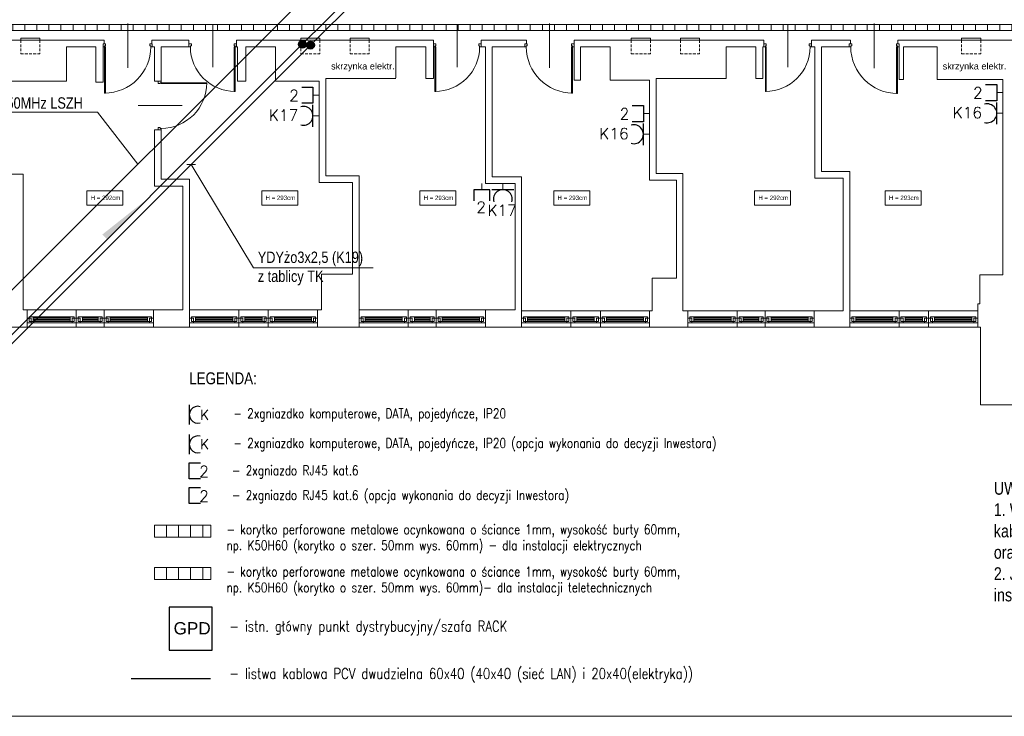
# Model space of a CAD drawing. Header units: millimetres. Extents: x 1468 to 6168, y 2353 to 26545.
# Tile 10 of 29: x 2575 to 4374, y 5393 to 6667. Entities that reach past the tile are written whole.
import ezdxf
from ezdxf.enums import TextEntityAlignment as Align

# ---------------------------------------------------------------- set-up
doc = ezdxf.new("R2010")
doc.units = ezdxf.units.MM
doc.linetypes.add('HIDDENX2', pattern=[19.05, 12.7, -6.35])
doc.layers.get('0').update_dxf_attribs({"lineweight": 0})
for name, color, linetype, lineweight in [('+ INSTALACJE', 7, 'Continuous', 0), ('+ ściany', 7, 'Continuous', 0), ('+okna', 7, 'Continuous', 0), ('E_korytka elektryka', 10, 'Continuous', 0), ('EL_Access_point', 170, 'Continuous', 30), ('EL_GNIAZDKA', 10, 'Continuous', 30), ('EL_GNIAZDKA_TXT', 10, 'Continuous', 25), ('EL_PEL', 170, 'Continuous', 30), ('EL_PEL_TEKST', 170, 'Continuous', 25), ('elektryka', 10, 'Continuous', 30), ('SNW_TXT', 255, 'Continuous', 20), ('STRZAŁKI', 10, 'Continuous', 0)]:
    doc.layers.add(name, color=color, linetype=linetype, lineweight=lineweight)
doc.layers.add('EL_OBRAMOWANIE', color=80, linetype='Continuous', lineweight=0, plot=False)
doc.layers.add('EL_POMOC', color=10, linetype='Continuous', lineweight=0, plot=False)
doc.styles.add('BPLL Arial', font='arial.ttf', dxfattribs={"width": 0.8})
doc.styles.add('Opisowy', font='arial.ttf')
doc.styles.add('ROMANS', font='ROMANS', dxfattribs={"width": 0.7})
doc.styles.get("Standard").update_dxf_attribs({"font": 'arial.ttf'})

# ---------------------------------------------------------------- blocks, each defined once
blk = doc.blocks.new('Dw-u1')
at = {"color": 0}
for p, q in [((0.03, 0), (0.03, 0.94)), ((0.03, 0.94), (0.05, 0.94)), ((0.05, 0), (0.05, 0.94)), ((0.5, -0.47), (0.5, 0.43)), ((0.05, 0), (0, 0)), ((0, 0), (0, -0.06)), ((0.03, 0), (0.03, -0.02)), ((0.97, 0), (0.97, -0.02)), ((1, 0), (0.97, 0)), ((1, 0), (1, -0.06)), ((0.05, -0.06), (0, -0.06)), ((0.05, -0.02), (0.03, -0.02)), ((0.05, -0.02), (0.05, -0.06)), ((0.97, -0.02), (0.95, -0.02)), ((0.95, -0.02), (0.95, -0.06)), ((1, -0.06), (0.95, -0.06))]:
    blk.add_line(p, q, dxfattribs=at)
blk.add_arc((0.03, 0), 0.94, 0, 90, dxfattribs=at)

msp = doc.modelspace()

# ---------------------------------------------------------------- hatches: boundary and pattern name
at = {"layer": 'E_korytka elektryka'}
h = msp.add_hatch(dxfattribs=at)
h.set_pattern_fill('ANSI31', color=10, scale=176, angle=765, style=0)
h.set_pattern_definition([(90, (5707.998, 16725.95), (-22, 1e-11), [])])
h.paths.add_polyline_path([(5510, 6658.2), (5510, 6647.2), (1929, 6647.2), (1929, 6658.2)])
h = msp.add_hatch(dxfattribs=at)
h.set_pattern_fill('ANSI31', color=10, scale=176, angle=765, style=0)
h.set_pattern_definition([(90, (6583.043, 15799.442), (-22, 1e-11), [])])
h.paths.add_polyline_path([(2923.8, 5742.7), (2923.8, 5720.7), (2820.7, 5720.7), (2820.7, 5742.7)])
h = msp.add_hatch(dxfattribs=at)
h.set_pattern_fill('ANSI31', color=170, scale=176, angle=765, style=0)
h.set_pattern_definition([(90, (6583.043, 15722.165), (-22, 1e-11), [])])
h.paths.add_polyline_path([(2923.8, 5665.4), (2923.8, 5643.4), (2820.7, 5643.4), (2820.7, 5665.4)])
at = {"layer": 'elektryka'}
for points in [[(3098.5, 6622.2, -1), (3084, 6622.2, -1)], [(3113.5, 6620.6, -1), (3099, 6620.6, -1)]]:
    msp.add_hatch(color=10, dxfattribs=at).paths.add_polyline_path(points)
at = {"layer": 'STRZAŁKI'}
msp.add_hatch(color=10, dxfattribs=at).paths.add_polyline_path([(2725.5, 6274.3), (2734.4, 6265.4), (2810.6, 6341.6)])

# ---------------------------------------------------------------- linework, layer by layer
at = {"layer": '+ INSTALACJE', "linetype": 'HIDDENX2', "ltscale": 0.4}
for p, q in [((2576.5, 6629.7), (2576.5, 6604.7)), ((2611.5, 6629.7), (2611.5, 6604.7)), ((3088.5, 6629.7), (3088.5, 6604.7)), ((3123.5, 6629.7), (3123.5, 6604.7)), ((3692.5, 6629.7), (3692.5, 6604.7)), ((3727.5, 6629.7), (3727.5, 6604.7)), ((3782.5, 6629.7), (3782.5, 6604.7)), ((3817.5, 6629.7), (3817.5, 6604.7)), ((2576.5, 6604.7), (2611.5, 6604.7)), ((3088.5, 6604.7), (3123.5, 6604.7)), ((3692.5, 6604.7), (3727.5, 6604.7)), ((3782.5, 6604.7), (3817.5, 6604.7))]:
    msp.add_line(p, q, dxfattribs=at)
at = {"layer": '+ INSTALACJE', "color": 2, "linetype": 'HIDDENX2', "ltscale": 0.4}
for p, q in [((3178.5, 6629.7), (3178.5, 6604.7)), ((3213.5, 6629.7), (3213.5, 6604.7)), ((4296.5, 6629.7), (4296.5, 6604.7)), ((4331.5, 6629.7), (4331.5, 6604.7)), ((3178.5, 6604.7), (3213.5, 6604.7)), ((4296.5, 6604.7), (4331.5, 6604.7))]:
    msp.add_line(p, q, dxfattribs=at)
at = {"layer": '+ INSTALACJE'}
for points in [[(2576.5, 6629.7), (2611.5, 6629.7), (2611.5, 6633.7), (2576.5, 6633.7)], [(3088.5, 6629.7), (3123.5, 6629.7), (3123.5, 6633.7), (3088.5, 6633.7)], [(3692.5, 6629.7), (3727.5, 6629.7), (3727.5, 6633.7), (3692.5, 6633.7)], [(3782.5, 6629.7), (3817.5, 6629.7), (3817.5, 6633.7), (3782.5, 6633.7)]]:
    msp.add_lwpolyline(points, close=True, dxfattribs=at)
at = {"layer": '+ INSTALACJE', "color": 2}
for points in [[(3178.5, 6629.7), (3213.5, 6629.7), (3213.5, 6633.7), (3178.5, 6633.7)], [(4296.5, 6629.7), (4331.5, 6629.7), (4331.5, 6633.7), (4296.5, 6633.7)]]:
    msp.add_lwpolyline(points, close=True, dxfattribs=at)
at = {"layer": '+ ściany'}
for p, q in [((2374, 6629.7), (2729, 6629.7)), ((2729, 6629.7), (2729, 6623.1)), ((2816, 6629.7), (2884, 6629.7)), ((2816, 6629.7), (2816, 6623.1)), ((2884, 6629.7), (2884, 6617.7)), ((2971, 6629.7), (2971, 6617.7)), ((2971, 6629.7), (3331, 6629.7)), ((3331, 6629.7), (3331, 6559.7)), ((3418, 6629.7), (3418, 6617.7)), ((3418, 6629.7), (3501, 6629.7)), ((3501, 6629.7), (3501, 6623.1)), ((3588, 6629.7), (3588, 6617.7)), ((3588, 6629.7), (3935, 6629.7)), ((3935, 6629.7), (3935, 6617.7)), ((4022, 6629.7), (4022, 6617.7)), ((4022, 6629.7), (4093, 6629.7)), ((4093, 6629.7), (4093, 6623.1)), ((4180, 6629.7), (4180, 6623.1)), ((4180, 6629.7), (4466, 6629.7)), ((2660, 6617.7), (2660, 6554.7)), ((2660, 6617.7), (2714, 6617.7)), ((2714, 6617.7), (2714, 6552.7)), ((2727, 6623.1), (2727, 6552.7)), ((2729, 6623.1), (2727, 6623.1)), ((2816, 6623.1), (2817, 6623.1)), ((2817, 6623.1), (2817, 6617.7)), ((2817, 6617.7), (2821, 6617.7)), ((2821, 6617.7), (2821, 6554.7)), ((2833, 6617.7), (2884, 6617.7)), ((2833, 6617.7), (2833, 6554.7)), ((2971, 6617.7), (2973, 6617.7)), ((2973, 6617.7), (2973, 6554.7)), ((2988, 6617.7), (3042, 6617.7)), ((2988, 6617.7), (2988, 6554.7)), ((3042, 6617.7), (3042, 6554.7)), ((3262, 6617.7), (3262, 6560.7)), ((3262, 6617.7), (3317, 6617.7)), ((3317, 6617.7), (3317, 6559.7)), ((3418, 6617.7), (3426, 6617.7)), ((3426, 6617.7), (3426, 6367.7)), ((3438, 6617.7), (3438, 6379.7)), ((3438, 6617.7), (3498, 6617.7)), ((3498, 6617.7), (3498, 6623.1)), ((3498, 6623.1), (3501, 6623.1)), ((3588, 6556.7), (3588, 6617.7)), ((3600, 6617.7), (3654, 6617.7)), ((3600, 6556.7), (3600, 6617.7)), ((3654, 6556.7), (3654, 6617.7)), ((3866, 6617.7), (3920, 6617.7)), ((3866, 6559.7), (3866, 6617.7)), ((3920, 6559.7), (3920, 6617.7)), ((3933, 6617.7), (3935, 6617.7)), ((3933, 6559.7), (3933, 6617.7)), ((4022, 6617.7), (4028, 6617.7)), ((4028, 6377.7), (4028, 6617.7)), ((4040, 6617.7), (4091, 6617.7)), ((4040, 6389.7), (4040, 6617.7)), ((4091, 6623.1), (4091, 6617.7)), ((4091, 6623.1), (4093, 6623.1)), ((4180, 6623.1), (4182, 6623.1)), ((4182, 6623.1), (4182, 6617.7)), ((4182, 6617.7), (4182, 6557.7)), ((4190, 6617.7), (4252, 6617.7)), ((4190, 6617.7), (4190, 6557.7)), ((4252, 6617.7), (4252, 6557.7)), ((2660, 6554.7), (2528, 6554.7)), ((2714, 6552.7), (2727, 6552.7)), ((2821, 6554.7), (2833, 6554.7)), ((2973, 6554.7), (2988, 6554.7)), ((3042, 6554.7), (3122, 6554.7)), ((3122, 6554.7), (3122, 6369.7)), ((3134, 6559.7), (3134, 6381.7)), ((3262, 6559.7), (3134, 6559.7)), ((3317, 6559.7), (3331, 6559.7)), ((3588, 6556.7), (3600, 6556.7)), ((3654, 6556.7), (3726, 6556.7)), ((3726, 6373.7), (3726, 6556.7)), ((3738, 6559.7), (3866, 6559.7)), ((3738, 6385.7), (3738, 6559.7)), ((3920, 6559.7), (3933, 6559.7)), ((4182, 6557.7), (4190, 6557.7)), ((4252, 6557.7), (4372, 6557.7)), ((4372, 6557.7), (4372, 6200.7)), ((2821, 6465.7), (2833, 6465.7)), ((2821, 6465.7), (2821, 6362.7)), ((2833, 6465.7), (2833, 6375.7)), ((4040, 6389.7), (4092, 6389.7)), ((4092, 6389.7), (4092, 6104.7)), ((2581, 6384.7), (2528, 6384.7)), ((2581, 6384.7), (2581, 6136.7)), ((2885, 6375.7), (2833, 6375.7)), ((2885, 6104.7), (2885, 6375.7)), ((3195, 6381.7), (3134, 6381.7)), ((3195, 6381.7), (3195, 6104.7)), ((3492, 6379.7), (3438, 6379.7)), ((3492, 6379.7), (3492, 6136.7)), ((3775, 6373.7), (3726, 6373.7)), ((3787, 6385.7), (3738, 6385.7)), ((3775, 6194.7), (3775, 6373.7)), ((3787, 6134.7), (3787, 6385.7)), ((4028, 6377.7), (4080, 6377.7)), ((4080, 6377.7), (4080, 6134.7)), ((2821, 6362.7), (2873, 6362.7)), ((2873, 6136.7), (2873, 6362.7)), ((3183, 6369.7), (3122, 6369.7)), ((3183, 6369.7), (3183, 6201.7)), ((3480, 6367.7), (3426, 6367.7)), ((3480, 6367.7), (3480, 6136.7)), ((3126, 6201.7), (3183, 6201.7)), ((3126, 6201.7), (3126, 6136.7)), ((3775, 6194.7), (3731, 6194.7)), ((3731, 6194.7), (3731, 6134.7)), ((4330, 6147.7), (4330, 6200.7)), ((4372, 6200.7), (4330, 6200.7)), ((4326, 6147.7), (4326, 6104.7)), ((4326, 6147.7), (4330, 6147.7)), ((2581, 6136.7), (2588, 6136.7)), ((2588, 6136.7), (2588, 6104.7)), ((2819, 6136.7), (2873, 6136.7)), ((2819, 6136.7), (2819, 6104.7)), ((3119, 6136.7), (3126, 6136.7)), ((3119, 6104.7), (3119, 6136.7)), ((3426, 6136.7), (3480, 6136.7)), ((3426, 6136.7), (3426, 6104.7)), ((3492, 6136.7), (3492, 6104.7)), ((3726, 6134.7), (3731, 6134.7)), ((3726, 6134.7), (3726, 6104.7)), ((3787, 6134.7), (3796, 6134.7)), ((3796, 6104.7), (3796, 6134.7)), ((4027, 6104.7), (4027, 6134.7)), ((4027, 6134.7), (4080, 6134.7)), ((4092, 6136.7), (4092, 6104.7)), ((2519, 6104.7), (2588, 6104.7)), ((2819, 6104.7), (2885, 6104.7)), ((3119, 6104.7), (3195, 6104.7)), ((3426, 6104.7), (3492, 6104.7)), ((3726, 6104.7), (3796, 6104.7)), ((4027, 6104.7), (4092, 6104.7)), ((4326, 6104.7), (4331, 6104.7)), ((4331, 6104.7), (4331, 5962.7)), ((4331, 5962.7), (4389, 5962.7))]:
    msp.add_line(p, q, dxfattribs=at)
at = {"layer": '+okna'}
for p, q in [((2588, 6136.7), (2819, 6136.7)), ((2593.1, 6124.1), (2666.9, 6124.1)), ((2666.9, 6121.8), (2599.1, 6121.8)), ((2666.9, 6119.8), (2599.1, 6119.8)), ((2678, 6104.7), (2678, 6136.7)), ((2724.9, 6124.1), (2689.1, 6124.1)), ((2689.1, 6121.8), (2717.9, 6121.8)), ((2689.1, 6119.8), (2717.9, 6119.8)), ((2729, 6104.7), (2729, 6136.7)), ((2813.9, 6124.1), (2740.1, 6124.1)), ((2740.1, 6121.8), (2807.9, 6121.8)), ((2740.1, 6119.8), (2807.9, 6119.8)), ((2885, 6136.7), (3119, 6136.7)), ((2890.1, 6124.1), (2963.9, 6124.1)), ((2963.9, 6121.8), (2896.1, 6121.8)), ((2963.9, 6119.8), (2896.1, 6119.8)), ((2975, 6104.7), (2975, 6136.7)), ((3021.9, 6124.1), (2986.1, 6124.1)), ((2986.1, 6121.8), (3017.9, 6121.8)), ((2986.1, 6119.8), (3017.9, 6119.8)), ((3029, 6104.7), (3029, 6136.7)), ((3113.9, 6124.1), (3040.1, 6124.1)), ((3040.1, 6121.8), (3107.9, 6121.8)), ((3040.1, 6119.8), (3107.9, 6119.8)), ((3195, 6136.7), (3426, 6136.7)), ((3200.1, 6124.1), (3273.9, 6124.1)), ((3273.9, 6121.8), (3206.1, 6121.8)), ((3273.9, 6119.8), (3206.1, 6119.8)), ((3285, 6104.7), (3285, 6136.7)), ((3331.9, 6124.1), (3296.1, 6124.1)), ((3296.1, 6121.8), (3324.9, 6121.8)), ((3296.1, 6119.8), (3324.9, 6119.8)), ((3336, 6104.7), (3336, 6136.7)), ((3420.9, 6124.1), (3347.1, 6124.1)), ((3347.1, 6121.8), (3414.9, 6121.8)), ((3347.1, 6119.8), (3414.9, 6119.8)), ((3492, 6134.7), (3726, 6134.7)), ((3497.1, 6124.1), (3570.9, 6124.1)), ((3570.9, 6121.8), (3503.1, 6121.8)), ((3570.9, 6119.8), (3503.1, 6119.8)), ((3582, 6104.7), (3582, 6134.7)), ((3628.9, 6124.1), (3593.1, 6124.1)), ((3593.1, 6121.8), (3624.9, 6121.8)), ((3593.1, 6119.8), (3624.9, 6119.8)), ((3636, 6104.7), (3636, 6134.7)), ((3720.9, 6124.1), (3647.1, 6124.1)), ((3647.1, 6121.8), (3714.9, 6121.8)), ((3647.1, 6119.8), (3714.9, 6119.8)), ((3796, 6134.7), (4027, 6134.7)), ((3801.1, 6124.1), (3874.9, 6124.1)), ((3874.9, 6121.8), (3807.1, 6121.8)), ((3874.9, 6119.8), (3807.1, 6119.8)), ((3886, 6104.7), (3886, 6134.7)), ((3932.9, 6124.1), (3897.1, 6124.1)), ((3897.1, 6121.8), (3925.9, 6121.8)), ((3897.1, 6119.8), (3925.9, 6119.8)), ((3937, 6104.7), (3937, 6134.7)), ((4021.9, 6124.1), (3948.1, 6124.1)), ((3948.1, 6121.8), (4015.9, 6121.8)), ((3948.1, 6119.8), (4015.9, 6119.8)), ((4092, 6134.7), (4326, 6134.7)), ((4097.1, 6124.1), (4170.9, 6124.1)), ((4170.9, 6121.8), (4103.1, 6121.8)), ((4170.9, 6119.8), (4103.1, 6119.8)), ((4182, 6104.7), (4182, 6134.7)), ((4228.9, 6124.1), (4193.1, 6124.1)), ((4193.1, 6121.8), (4224.9, 6121.8)), ((4193.1, 6119.8), (4224.9, 6119.8)), ((4236, 6104.7), (4236, 6134.7)), ((4320.9, 6124.1), (4247.1, 6124.1)), ((4247.1, 6121.8), (4314.9, 6121.8)), ((4247.1, 6119.8), (4314.9, 6119.8)), ((2588, 6104.7), (2819, 6104.7)), ((2593.1, 6115.3), (2666.9, 6115.3)), ((2670.7, 6112.8), (2595.3, 6112.8)), ((2666.9, 6117.8), (2599.1, 6117.8)), ((2685.3, 6112.8), (2723.7, 6112.8)), ((2689.1, 6117.8), (2717.9, 6117.8)), ((2724.9, 6115.3), (2689.1, 6115.3)), ((2736.3, 6112.8), (2811.7, 6112.8)), ((2740.1, 6117.8), (2807.9, 6117.8)), ((2813.9, 6115.3), (2740.1, 6115.3)), ((2885, 6104.7), (3119, 6104.7)), ((2890.1, 6115.3), (2963.9, 6115.3)), ((2967.7, 6112.8), (2892.3, 6112.8)), ((2963.9, 6117.8), (2896.1, 6117.8)), ((2982.3, 6112.8), (3021.7, 6112.8)), ((2986.1, 6117.8), (3017.9, 6117.8)), ((3021.9, 6115.3), (2986.1, 6115.3)), ((3036.3, 6112.8), (3111.7, 6112.8)), ((3040.1, 6117.8), (3107.9, 6117.8)), ((3113.9, 6115.3), (3040.1, 6115.3)), ((3195, 6104.7), (3426, 6104.7)), ((3200.1, 6115.3), (3273.9, 6115.3)), ((3277.7, 6112.8), (3202.3, 6112.8)), ((3273.9, 6117.8), (3206.1, 6117.8)), ((3292.3, 6112.8), (3330.7, 6112.8)), ((3296.1, 6117.8), (3324.9, 6117.8)), ((3331.9, 6115.3), (3296.1, 6115.3)), ((3343.3, 6112.8), (3418.7, 6112.8)), ((3347.1, 6117.8), (3414.9, 6117.8)), ((3420.9, 6115.3), (3347.1, 6115.3)), ((3492, 6104.7), (3726, 6104.7)), ((3497.1, 6115.3), (3570.9, 6115.3)), ((3574.7, 6112.8), (3499.3, 6112.8)), ((3570.9, 6117.8), (3503.1, 6117.8)), ((3589.3, 6112.8), (3628.7, 6112.8)), ((3593.1, 6117.8), (3624.9, 6117.8)), ((3628.9, 6115.3), (3593.1, 6115.3)), ((3643.3, 6112.8), (3718.7, 6112.8)), ((3647.1, 6117.8), (3714.9, 6117.8)), ((3720.9, 6115.3), (3647.1, 6115.3)), ((3796, 6104.7), (4027, 6104.7)), ((3801.1, 6115.3), (3874.9, 6115.3)), ((3878.7, 6112.8), (3803.3, 6112.8)), ((3874.9, 6117.8), (3807.1, 6117.8)), ((3893.3, 6112.8), (3931.7, 6112.8)), ((3897.1, 6117.8), (3925.9, 6117.8)), ((3932.9, 6115.3), (3897.1, 6115.3)), ((3944.3, 6112.8), (4019.7, 6112.8)), ((3948.1, 6117.8), (4015.9, 6117.8)), ((4021.9, 6115.3), (3948.1, 6115.3)), ((4092, 6104.7), (4326, 6104.7)), ((4097.1, 6115.3), (4170.9, 6115.3)), ((4174.7, 6112.8), (4099.3, 6112.8)), ((4170.9, 6117.8), (4103.1, 6117.8)), ((4189.3, 6112.8), (4228.7, 6112.8)), ((4193.1, 6117.8), (4224.9, 6117.8)), ((4228.9, 6115.3), (4193.1, 6115.3)), ((4243.3, 6112.8), (4318.7, 6112.8)), ((4247.1, 6117.8), (4314.9, 6117.8)), ((4320.9, 6115.3), (4247.1, 6115.3))]:
    msp.add_line(p, q, dxfattribs=at)
for points in [[(2697.4, 6354), (2763.3, 6354), (2763.3, 6327.9), (2697.4, 6327.9)], [(3017, 6354), (3082.9, 6354), (3082.9, 6327.9), (3017, 6327.9)], [(3306, 6354), (3371.9, 6354), (3371.9, 6327.9), (3306, 6327.9)], [(3550.7, 6354), (3616.6, 6354), (3616.6, 6327.9), (3550.7, 6327.9)], [(3918, 6354), (3983.9, 6354), (3983.9, 6327.9), (3918, 6327.9)], [(4156.8, 6354), (4222.7, 6354), (4222.7, 6327.9), (4156.8, 6327.9)], [(2595.3, 6121.6), (2588, 6121.6), (2588, 6112.8), (2595.3, 6112.8)], [(2591.6, 6124.1), (2599.1, 6124.1), (2599.1, 6115.3), (2591.6, 6115.3)], [(2674.4, 6124.1), (2666.9, 6124.1), (2666.9, 6115.3), (2674.4, 6115.3)], [(2670.7, 6121.6), (2678, 6121.6), (2678, 6112.8), (2670.7, 6112.8)], [(2685.3, 6121.6), (2678, 6121.6), (2678, 6112.8), (2685.3, 6112.8)], [(2681.6, 6124.1), (2689.1, 6124.1), (2689.1, 6115.3), (2681.6, 6115.3)], [(2725.4, 6124.1), (2717.9, 6124.1), (2717.9, 6115.3), (2725.4, 6115.3)], [(2721.7, 6121.6), (2729, 6121.6), (2729, 6112.8), (2721.7, 6112.8)], [(2736.3, 6121.6), (2729, 6121.6), (2729, 6112.8), (2736.3, 6112.8)], [(2732.6, 6124.1), (2740.1, 6124.1), (2740.1, 6115.3), (2732.6, 6115.3)], [(2815.4, 6124.1), (2807.9, 6124.1), (2807.9, 6115.3), (2815.4, 6115.3)], [(2811.7, 6121.6), (2819, 6121.6), (2819, 6112.8), (2811.7, 6112.8)], [(2892.3, 6121.6), (2885, 6121.6), (2885, 6112.8), (2892.3, 6112.8)], [(2888.6, 6124.1), (2896.1, 6124.1), (2896.1, 6115.3), (2888.6, 6115.3)], [(2971.4, 6124.1), (2963.9, 6124.1), (2963.9, 6115.3), (2971.4, 6115.3)], [(2967.7, 6121.6), (2975, 6121.6), (2975, 6112.8), (2967.7, 6112.8)], [(2982.3, 6121.6), (2975, 6121.6), (2975, 6112.8), (2982.3, 6112.8)], [(2978.6, 6124.1), (2986.1, 6124.1), (2986.1, 6115.3), (2978.6, 6115.3)], [(3025.4, 6124.1), (3017.9, 6124.1), (3017.9, 6115.3), (3025.4, 6115.3)], [(3021.7, 6121.6), (3029, 6121.6), (3029, 6112.8), (3021.7, 6112.8)], [(3036.3, 6121.6), (3029, 6121.6), (3029, 6112.8), (3036.3, 6112.8)], [(3032.6, 6124.1), (3040.1, 6124.1), (3040.1, 6115.3), (3032.6, 6115.3)], [(3115.4, 6124.1), (3107.9, 6124.1), (3107.9, 6115.3), (3115.4, 6115.3)], [(3111.7, 6121.6), (3119, 6121.6), (3119, 6112.8), (3111.7, 6112.8)], [(3202.3, 6121.6), (3195, 6121.6), (3195, 6112.8), (3202.3, 6112.8)], [(3198.6, 6124.1), (3206.1, 6124.1), (3206.1, 6115.3), (3198.6, 6115.3)], [(3281.4, 6124.1), (3273.9, 6124.1), (3273.9, 6115.3), (3281.4, 6115.3)], [(3277.7, 6121.6), (3285, 6121.6), (3285, 6112.8), (3277.7, 6112.8)], [(3292.3, 6121.6), (3285, 6121.6), (3285, 6112.8), (3292.3, 6112.8)], [(3288.6, 6124.1), (3296.1, 6124.1), (3296.1, 6115.3), (3288.6, 6115.3)], [(3332.4, 6124.1), (3324.9, 6124.1), (3324.9, 6115.3), (3332.4, 6115.3)], [(3328.7, 6121.6), (3336, 6121.6), (3336, 6112.8), (3328.7, 6112.8)], [(3343.3, 6121.6), (3336, 6121.6), (3336, 6112.8), (3343.3, 6112.8)], [(3339.6, 6124.1), (3347.1, 6124.1), (3347.1, 6115.3), (3339.6, 6115.3)], [(3422.4, 6124.1), (3414.9, 6124.1), (3414.9, 6115.3), (3422.4, 6115.3)], [(3418.7, 6121.6), (3426, 6121.6), (3426, 6112.8), (3418.7, 6112.8)], [(3499.3, 6121.6), (3492, 6121.6), (3492, 6112.8), (3499.3, 6112.8)], [(3495.6, 6124.1), (3503.1, 6124.1), (3503.1, 6115.3), (3495.6, 6115.3)], [(3578.4, 6124.1), (3570.9, 6124.1), (3570.9, 6115.3), (3578.4, 6115.3)], [(3574.7, 6121.6), (3582, 6121.6), (3582, 6112.8), (3574.7, 6112.8)], [(3589.3, 6121.6), (3582, 6121.6), (3582, 6112.8), (3589.3, 6112.8)], [(3585.6, 6124.1), (3593.1, 6124.1), (3593.1, 6115.3), (3585.6, 6115.3)], [(3632.4, 6124.1), (3624.9, 6124.1), (3624.9, 6115.3), (3632.4, 6115.3)], [(3628.7, 6121.6), (3636, 6121.6), (3636, 6112.8), (3628.7, 6112.8)], [(3643.3, 6121.6), (3636, 6121.6), (3636, 6112.8), (3643.3, 6112.8)], [(3639.6, 6124.1), (3647.1, 6124.1), (3647.1, 6115.3), (3639.6, 6115.3)], [(3722.4, 6124.1), (3714.9, 6124.1), (3714.9, 6115.3), (3722.4, 6115.3)], [(3718.7, 6121.6), (3726, 6121.6), (3726, 6112.8), (3718.7, 6112.8)], [(3803.3, 6121.6), (3796, 6121.6), (3796, 6112.8), (3803.3, 6112.8)], [(3799.6, 6124.1), (3807.1, 6124.1), (3807.1, 6115.3), (3799.6, 6115.3)], [(3882.4, 6124.1), (3874.9, 6124.1), (3874.9, 6115.3), (3882.4, 6115.3)], [(3878.7, 6121.6), (3886, 6121.6), (3886, 6112.8), (3878.7, 6112.8)], [(3893.3, 6121.6), (3886, 6121.6), (3886, 6112.8), (3893.3, 6112.8)], [(3889.6, 6124.1), (3897.1, 6124.1), (3897.1, 6115.3), (3889.6, 6115.3)], [(3933.4, 6124.1), (3925.9, 6124.1), (3925.9, 6115.3), (3933.4, 6115.3)], [(3929.7, 6121.6), (3937, 6121.6), (3937, 6112.8), (3929.7, 6112.8)], [(3944.3, 6121.6), (3937, 6121.6), (3937, 6112.8), (3944.3, 6112.8)], [(3940.6, 6124.1), (3948.1, 6124.1), (3948.1, 6115.3), (3940.6, 6115.3)], [(4023.4, 6124.1), (4015.9, 6124.1), (4015.9, 6115.3), (4023.4, 6115.3)], [(4019.7, 6121.6), (4027, 6121.6), (4027, 6112.8), (4019.7, 6112.8)], [(4099.3, 6121.6), (4092, 6121.6), (4092, 6112.8), (4099.3, 6112.8)], [(4095.6, 6124.1), (4103.1, 6124.1), (4103.1, 6115.3), (4095.6, 6115.3)], [(4178.4, 6124.1), (4170.9, 6124.1), (4170.9, 6115.3), (4178.4, 6115.3)], [(4174.7, 6121.6), (4182, 6121.6), (4182, 6112.8), (4174.7, 6112.8)], [(4189.3, 6121.6), (4182, 6121.6), (4182, 6112.8), (4189.3, 6112.8)], [(4185.6, 6124.1), (4193.1, 6124.1), (4193.1, 6115.3), (4185.6, 6115.3)], [(4232.4, 6124.1), (4224.9, 6124.1), (4224.9, 6115.3), (4232.4, 6115.3)], [(4228.7, 6121.6), (4236, 6121.6), (4236, 6112.8), (4228.7, 6112.8)], [(4243.3, 6121.6), (4236, 6121.6), (4236, 6112.8), (4243.3, 6112.8)], [(4239.6, 6124.1), (4247.1, 6124.1), (4247.1, 6115.3), (4239.6, 6115.3)], [(4322.4, 6124.1), (4314.9, 6124.1), (4314.9, 6115.3), (4322.4, 6115.3)], [(4318.7, 6121.6), (4326, 6121.6), (4326, 6112.8), (4318.7, 6112.8)]]:
    msp.add_lwpolyline(points, close=True, dxfattribs=at)
at = {"layer": 'E_korytka elektryka', "color": 10}
for points in [[(5510, 6658.2), (5510, 6647.2), (1929, 6647.2), (1929, 6658.2)], [(2923.8, 5742.7), (2923.8, 5720.7), (2820.7, 5720.7), (2820.7, 5742.7)]]:
    msp.add_lwpolyline(points, close=True, dxfattribs=at)
at = {"layer": 'E_korytka elektryka', "color": 170}
msp.add_lwpolyline([(2923.8, 5665.4), (2923.8, 5643.4), (2820.7, 5643.4), (2820.7, 5665.4)], close=True, dxfattribs=at)
at = {"layer": 'EL_Access_point'}
msp.add_lwpolyline([(2847.6, 5514.2), (2926.5, 5514.2), (2926.5, 5593), (2847.6, 5593)], close=True, dxfattribs=at)
at = {"layer": 'EL_GNIAZDKA', "color": 10}
for p, q in [((4360.7, 6476), (4360.7, 6516)), ((3110.7, 6471.4), (3110.7, 6511.4)), ((3714.7, 6437.7), (3714.7, 6477.6)), ((3477.8, 6356.4), (3437.8, 6356.4))]:
    msp.add_line(p, q, dxfattribs=at)
at = {"layer": 'EL_GNIAZDKA'}
msp.add_line((2884.6, 5962.7), (2884.6, 5927), dxfattribs=at)
at = {"layer": 'EL_GNIAZDKA', "color": 212}
msp.add_line((2884.6, 5908.5), (2884.6, 5872.8), dxfattribs=at)
at = {"layer": 'EL_GNIAZDKA', "color": 10}
for centre, start, end in [((3093.4, 6491.4), 252.6633, 107.3376), ((4343.4, 6496), 252.6633, 107.3376), ((3697.4, 6457.7), 252.6633, 107.3376), ((3457.8, 6339.1), 342.6624, 197.3376)]:
    msp.add_arc(centre, 17.3, start, end, dxfattribs=at)
at = {"layer": 'EL_GNIAZDKA'}
msp.add_arc((2900, 5944.9), 15.4, 72.6624, 287.3376, dxfattribs=at)
at = {"layer": 'EL_GNIAZDKA', "color": 212}
msp.add_arc((2900, 5890.7), 15.4, 72.6624, 287.3376, dxfattribs=at)
at = {"layer": 'EL_OBRAMOWANIE', "color": 1}
msp.add_lwpolyline([(1719.5, 5393.4), (6116.2, 5393.4), (6116.2, 11190.8), (1719.5, 11190.8)], close=True, dxfattribs=at)
at = {"layer": 'EL_PEL', "color": 170}
for points in [[(3090.3, 6543.8), (3110.7, 6543.8), (3110.7, 6514.5), (3090.3, 6514.5)], [(4340.3, 6548.5), (4360.7, 6548.5), (4360.7, 6519.1), (4340.3, 6519.1)], [(3694.3, 6510.1), (3714.7, 6510.1), (3714.7, 6480.7), (3694.3, 6480.7)], [(3434, 6336), (3434, 6356.4), (3404.6, 6356.4), (3404.6, 6336)]]:
    msp.add_lwpolyline(points, dxfattribs=at)
at = {"layer": 'EL_PEL'}
msp.add_lwpolyline([(2905, 5827.7), (2884.6, 5827.7), (2884.6, 5857), (2905, 5857)], dxfattribs=at)
at = {"layer": 'EL_PEL', "color": 130}
msp.add_lwpolyline([(2905, 5782.5), (2884.6, 5782.5), (2884.6, 5811.9), (2905, 5811.9)], dxfattribs=at)
at = {"layer": 'EL_POMOC', "color": 1}
for p, q in [((4360.7, 6533.8), (4372, 6533.8)), ((3110.7, 6529.2), (3122, 6529.2)), ((3110.7, 6491.4), (3122, 6491.4)), ((3714.7, 6495.4), (3726, 6495.4)), ((4360.7, 6496), (4372, 6496)), ((3714.7, 6457.7), (3726, 6457.7)), ((3419.3, 6356.4), (3419.3, 6367.7)), ((3457.8, 6356.4), (3457.8, 6367.7))]:
    msp.add_line(p, q, dxfattribs=at)
at = {"layer": 'elektryka', "color": 86}
msp.add_line((2923.4, 5462), (2778.1, 5462), dxfattribs=at)
at = {"layer": 'elektryka', "color": 10}
for centre in [(3091.2, 6622.2), (3106.2, 6620.6)]:
    msp.add_circle(centre, 7.24, dxfattribs=at)
at = {"layer": 'STRZAŁKI', "color": 10}
for p, q in [((3787, 7317.9), (3091.2, 6622.2)), ((3802, 7316.3), (3106.2, 6620.6)), ((2395.5, 5926.5), (3091.2, 6622.2)), ((2410.5, 5924.8), (3106.2, 6620.6)), ((2879.9, 6402.4), (2896.2, 6402.4))]:
    msp.add_line(p, q, dxfattribs=at)
at = {"layer": 'STRZAŁKI', "color": 170}
for p, q in [((2495.3, 6107.9), (3191.1, 6803.6)), ((2716.7, 6497.9), (2309, 6497.9)), ((2716.7, 6497.9), (2790.3, 6402.8))]:
    msp.add_line(p, q, dxfattribs=at)
at = {"layer": 'STRZAŁKI'}
for p, q in [((3002.1, 6213.2), (2888, 6402.4)), ((3220.5, 6213.2), (3002.1, 6213.2))]:
    msp.add_line(p, q, dxfattribs=at)

# ---------------------------------------------------------------- block references
at = {"layer": '+okna'}
for p, xscale, yscale, zscale, rotation in [((2727, 6617.7), -89.99999999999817, 89.99999999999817, 89.99999999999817, 180), ((3588, 6617.7), 90.0000000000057, 90.0000000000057, 90.0000000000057, 180), ((4182, 6617.7), 91.00000000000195, 91.00000000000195, 91.00000000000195, 180), ((2971, 6617.7), 87.00000000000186, 87.00000000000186, 87.00000000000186, 180), ((3331, 6617.7), -87.00000000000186, 87.00000000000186, 87.00000000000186, 180), ((3935, 6617.7), -87.00000000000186, 87.00000000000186, 87.00000000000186, 180), ((2833, 6554.7), 88.99999999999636, 88.99999999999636, 88.99999999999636, 270)]:
    msp.add_blockref('Dw-u1', p, dxfattribs=dict(at, xscale=xscale, yscale=yscale, zscale=zscale, rotation=rotation))

# ---------------------------------------------------------------- texts
at = {"layer": '+ INSTALACJE', "color": 2, "char_height": 12, "attachment_point": 1, "style": 'Opisowy'}
for insert in [(3143.8, 6588.2), (4261.8, 6588.2)]:
    msp.add_mtext_dynamic_manual_height_columns('skrzynka elektr.', width=140.363, gutter_width=12.5, heights=[0], dxfattribs=dict(at, insert=insert))
at = {"layer": '+okna', "char_height": 8, "attachment_point": 1}
for s, insert in [('H = 292cm', (2704.3, 6345.5)), ('H = 293cm', (3023.9, 6345.5)), ('H = 293cm', (3312.9, 6345.5)), ('H = 293cm', (3557.6, 6345.5)), ('H = 292cm', (3924.9, 6345.5)), ('H = 293cm', (4163.6, 6345.5))]:
    msp.add_mtext_dynamic_manual_height_columns(s, width=108.332, gutter_width=12.5, heights=[0], dxfattribs=dict(at, insert=insert))
at = {"layer": 'EL_Access_point', "insert": (2855.9, 5565.6), "char_height": 22.4, "width": 2984.964, "attachment_point": 1}
msp.add_mtext('{\\fArial|b0|i0|c238|p34;GPD}', dxfattribs=at)
at = {"layer": 'EL_GNIAZDKA_TXT', "color": 10, "style": 'ROMANS'}
for s, p in [('K17', (3083.7, 6482.3)), ('K16', (4333.7, 6487)), ('K16', (3687.7, 6448.6))]:
    msp.add_text(s, height=20.48, dxfattribs=at).set_placement(p, align=Align.RIGHT)
msp.add_text('K17', height=20.48, dxfattribs=at).set_placement((3456.4, 6318.7), align=Align.MIDDLE_CENTER)
at = {"layer": 'EL_GNIAZDKA_TXT', "style": 'ROMANS'}
msp.add_text('K', height=18.3, dxfattribs=at).set_placement((2904.2, 5935.8))
at = {"layer": 'EL_GNIAZDKA_TXT', "color": 212, "style": 'ROMANS'}
msp.add_text('K', height=18.3, dxfattribs=at).set_placement((2904.2, 5881.6))
at = {"layer": 'EL_PEL_TEKST', "color": 170, "style": 'ROMANS'}
for p in [(3084.8, 6518.5), (4334.8, 6523.1), (3688.8, 6484.7)]:
    msp.add_text('2', height=20.5, dxfattribs=at).set_placement(p, align=Align.RIGHT)
msp.add_text('2', height=20.5, dxfattribs=at).set_placement((3418.1, 6324), align=Align.MIDDLE_CENTER)
at = {"layer": 'EL_PEL_TEKST', "style": 'ROMANS'}
msp.add_text('2', height=20.5, dxfattribs=at).set_placement((2902.7, 5830.8))
at = {"layer": 'EL_PEL_TEKST', "color": 130, "style": 'ROMANS'}
msp.add_text('2', height=20.5, dxfattribs=at).set_placement((2902.7, 5785.6))
at = {"layer": 'elektryka', "color": 170, "insert": (2307.6, 6525.3), "char_height": 20.8, "width": 1035.315, "attachment_point": 1, "style": 'BPLL Arial'}
msp.add_mtext('2xKabel U/UTP kat. 6 250MHz LSZH\\Pz szafy GPD', dxfattribs=at)
at = {"layer": 'elektryka', "attachment_point": 1, "style": 'BPLL Arial'}
for s, insert, char_height, width in [('YDYżo3x2,5 (K19)\\Pz tablicy TK', (3009.8, 6243.2), 20.8, 414.636), ('{\\C2;LEGENDA:}', (2884.4, 6022.4), 21.879, 795.576), ('UWAGA:\\P1. W pomieszczeniach przewody prowadzić w naściennych kanałach kablowych , z przegrodą dla instalacji okablowania strukturalnego \\Poraz instalacji elektrycznej\\P2. Jeżeli miejsce na to pozwal dopusza sie prowadzenie projektowaych instalacji w istn. korytkach kablowych oraz w istn. kanałach kablowych ', (4355.3, 5822), 23.4, 850.883)]:
    msp.add_mtext(s, dxfattribs=dict(at, insert=insert, char_height=char_height, width=width))
at = {"layer": 'SNW_TXT', "color": 10, "attachment_point": 1}
for s, insert, char_height, width in [('{\\Fsimplex|c238;\\W0.8;- 2xgniazdko komputerowe, DATA, pojedyńcze, IP20}', (2965.3, 5956), 17.486, 695.839), ('{\\Fsimplex|c238;\\W0.8;\\C170;- 2xgniazdo RJ45 kat.6}', (2962.6, 5851.8), 17.486, 2041.995), ('{\\Fsimplex|c238;\\W0.8;- korytko perforowane metalowe ocynkowana o ściance 1mm, wysokość burty 60mm, \\Pnp. K50H60 (korytko o szer. 50mm wys. 60mm) - dla instalacji elektrycznych}', (2952.6, 5744), 17.486, 2041.995), ('{\\Fsimplex|c238;\\W0.8;\\C170;- korytko perforowane metalowe ocynkowana o ściance 1mm, wysokość burty 60mm, \\Pnp. K50H60 (korytko o szer. 50mm wys. 60mm)- dla instalacji teletechnicznych}', (2952.6, 5666.8), 17.4859, 2041.995), ('{\\Fsimplex|c238;\\W0.8;\\C170;- istn. główny punkt dystrybucyjny/szafa RACK}', (2958, 5567.9), 19.584, 1782.283)]:
    msp.add_mtext(s, dxfattribs=dict(at, insert=insert, char_height=char_height, width=width))
at = {"layer": 'SNW_TXT', "color": 212, "insert": (2965.3, 5901.8), "char_height": 17.4859, "width": 1084.647, "attachment_point": 1}
msp.add_mtext('{\\Fsimplex|c238;\\W0.8;- 2xgniazdko komputerowe, DATA, pojedyńcze, IP20 (opcja wykonania do decyzji Inwestora)}', dxfattribs=at)
at = {"layer": 'SNW_TXT', "color": 130, "insert": (2962.6, 5806.6), "char_height": 17.486, "width": 2041.995, "attachment_point": 1}
msp.add_mtext('{\\Fsimplex|c238;\\W0.8;- 2xgniazdo RJ45 kat.6 (opcja wykonania do decyzji Inwestora)}', dxfattribs=at)
at = {"layer": 'SNW_TXT', "color": 86, "insert": (2958, 5481.4), "char_height": 19.584, "width": 1782.283, "attachment_point": 1}
msp.add_mtext('{\\Fsimplex|c238;\\W0.8;- listwa kablowa PCV dwudzielna 60x40 (40x40 (sieć LAN) i 20x40(elektryka))  }', dxfattribs=at)

doc.saveas('drawing.dxf')
